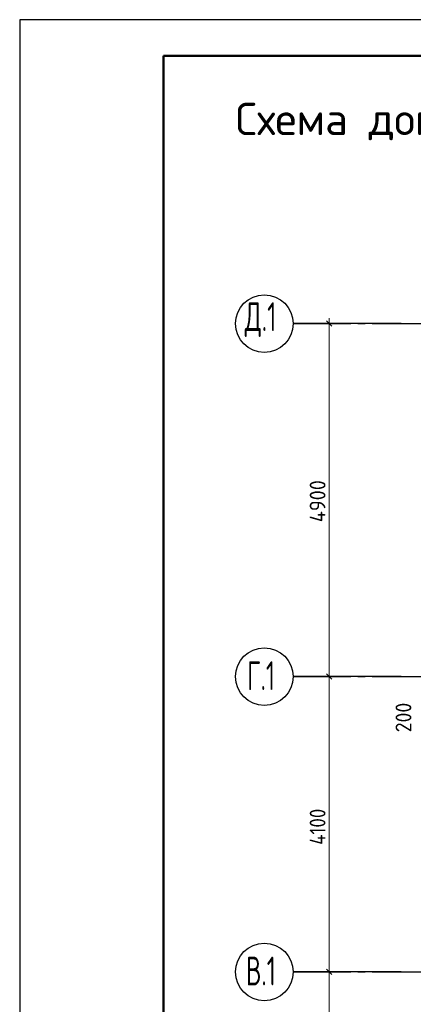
# Model space of a CAD drawing. Header units: millimetres. Extents: x 0 to 59400, y 0 to 42000.
# Tile 5 of 28: x 0 to 5471, y 28333 to 42000. Entities that reach past the tile are written whole.
import ezdxf

# ---------------------------------------------------------------- set-up
doc = ezdxf.new("R2010")
doc.units = ezdxf.units.MM
doc.linetypes.add('______5', pattern=[1100, 800, -100, 100, -100])
for name, color, linetype, lineweight in [('Standard', 7, 'Continuous', 25), ('Размерная линия_ общее', 7, 'Continuous', 13), ('Текст_ общее', 7, 'Continuous', 25)]:
    doc.layers.add(name, color=color, linetype=linetype, lineweight=lineweight)
doc.layers.add('Оси', color=7, linetype='______5', lineweight=13, true_color=0x656565)
doc.styles.add('ISOCPEUR', font='txt')

msp = doc.modelspace()

# ---------------------------------------------------------------- linework, layer by layer
at = {"layer": 'Standard', "color": 7, "linetype": 'Continuous', "lineweight": 25, "transparency": 33554687}
msp.add_line((2000, 41500), (2000, 1058), dxfattribs=at)
msp.add_lwpolyline([(0, 0), (59400, 0), (59400, 42000), (0, 42000), (0, 0)], close=True, dxfattribs=at)
at = {"layer": 'Standard', "color": 7, "linetype": 'Continuous', "lineweight": 13, "transparency": 33554687}
for points in [[(59400, 42000), (0, 42000), (0, 19532), (59400, 19532), (59400, 42000)], [(58900, 41500), (2000, 41500), (2000, 6000), (58900, 6000), (58900, 41500)]]:
    msp.add_lwpolyline(points, dxfattribs=at)
at = {"layer": 'Standard', "color": 7, "linetype": 'Continuous', "lineweight": 50, "transparency": 33554687}
msp.add_lwpolyline([(2000, 41500), (58900, 41500), (58900, 500), (2000, 500), (2000, 41500)], close=True, dxfattribs=at)
at = {"layer": 'Оси', "color": 7, "linetype": 'Continuous', "lineweight": 25, "transparency": 33554687}
for p, q in [((5300, 37782), (3800, 37782)), ((5300, 32882), (3800, 32882)), ((5300, 28782), (3800, 28782))]:
    msp.add_line(p, q, dxfattribs=at)
at = {"layer": 'Оси', "color": 8, "linetype": '______5', "lineweight": -3, "transparency": 33554687}
for p, q in [((3800, 37782), (27445, 37782)), ((3800, 32882), (27445, 32882)), ((3800, 28782), (38610, 28782))]:
    msp.add_line(p, q, dxfattribs=at)
at = {"layer": 'Оси', "color": 7, "linetype": 'Continuous', "lineweight": 25, "transparency": 33554687}
for centre in [(3400, 37782), (3400, 32882), (3400, 28782)]:
    msp.add_circle(centre, 400, dxfattribs=at)
at = {"layer": 'Размерная линия_ общее', "color": 253, "linetype": 'Continuous', "lineweight": -3, "true_color": 0xa0a0a0, "transparency": 33554687}
for p, q in [((4300, 37782), (4000, 37782)), ((4300, 37782), (4175, 37782)), ((4300, 37782), (4425, 37782)), ((4300, 32882), (4175, 32882)), ((4300, 32882), (4425, 32882)), ((4300, 28782), (4175, 28782)), ((4300, 28782), (4425, 28782))]:
    msp.add_line(p, q, dxfattribs=at)
at = {"layer": 'Размерная линия_ общее', "color": 7, "linetype": 'Continuous', "lineweight": 25, "transparency": 33554687}
for p, q in [((4338, 37745), (4262, 37820)), ((4338, 32845), (4262, 32920)), ((4338, 28745), (4262, 28820))]:
    msp.add_line(p, q, dxfattribs=at)
at = {"layer": 'Размерная линия_ общее', "color": 7, "linetype": 'Continuous', "lineweight": 13, "transparency": 33554687}
for p, q in [((4300, 37782), (4300, 37857)), ((4300, 32882), (4300, 37782)), ((4300, 28782), (4300, 32882)), ((4300, 26932), (4300, 28782))]:
    msp.add_line(p, q, dxfattribs=at)
at = {"layer": 'Размерная линия_ общее', "color": 253, "linetype": 'Continuous', "lineweight": -3, "true_color": 0xa0a0a0, "transparency": 33554687}
for points in [[(4300, 32882), (4283, 32882), (4283, 32882), (4000, 32882)], [(4300, 28782), (4283, 28782), (4283, 28782), (4283, 28782), (4283, 28782), (4000, 28782)]]:
    msp.add_lwpolyline(points, dxfattribs=at)

# ---------------------------------------------------------------- texts
at = {"layer": 'Оси', "color": 7, "linetype": 'Continuous', "lineweight": 35, "transparency": 33554687, "char_height": 400, "attachment_point": 7, "style": 'ISOCPEUR'}
for s, insert, width in [('\\W0.65;Д.1', (3128, 37595), 673.3), ('\\W0.63;Г.1', (3160, 32695), 605.94), ('\\W0.64;В.1', (3144, 28595), 639.7)]:
    msp.add_mtext(s, dxfattribs=dict(at, insert=insert, width=width))
at = {"layer": 'Размерная линия_ общее', "color": 7, "linetype": 'Continuous', "lineweight": 25, "transparency": 33554687, "char_height": 220, "attachment_point": 7, "rotation": 90, "style": 'ISOCPEUR'}
for s, insert, width in [('\\W0.93;4900', (4250, 35024), 740.39), ('\\W0.87;4100', (4250, 30546), 689.42)]:
    msp.add_mtext(s, dxfattribs=dict(at, insert=insert, width=width))
at = {"layer": 'Размерная линия_ общее', "color": 251, "linetype": 'Continuous', "lineweight": 25, "true_color": 0x656565, "transparency": 33554687, "insert": (5444, 32108), "char_height": 220, "width": 562, "attachment_point": 7, "rotation": 90, "style": 'ISOCPEUR'}
msp.add_mtext('\\W0.91;200', dxfattribs=at)
at = {"layer": 'Текст_ общее', "color": 7, "linetype": 'Continuous', "lineweight": 50, "transparency": 33554687, "insert": (3000, 40275), "char_height": 450, "width": 33256.67, "attachment_point": 7, "style": 'ISOCPEUR'}
msp.add_mtext('\\W1.00;Схема дополнительного армирования верхней зоны вдоль буквенных осей конструкции плиты перекрытия подвала', dxfattribs=at)

doc.saveas('drawing.dxf')
